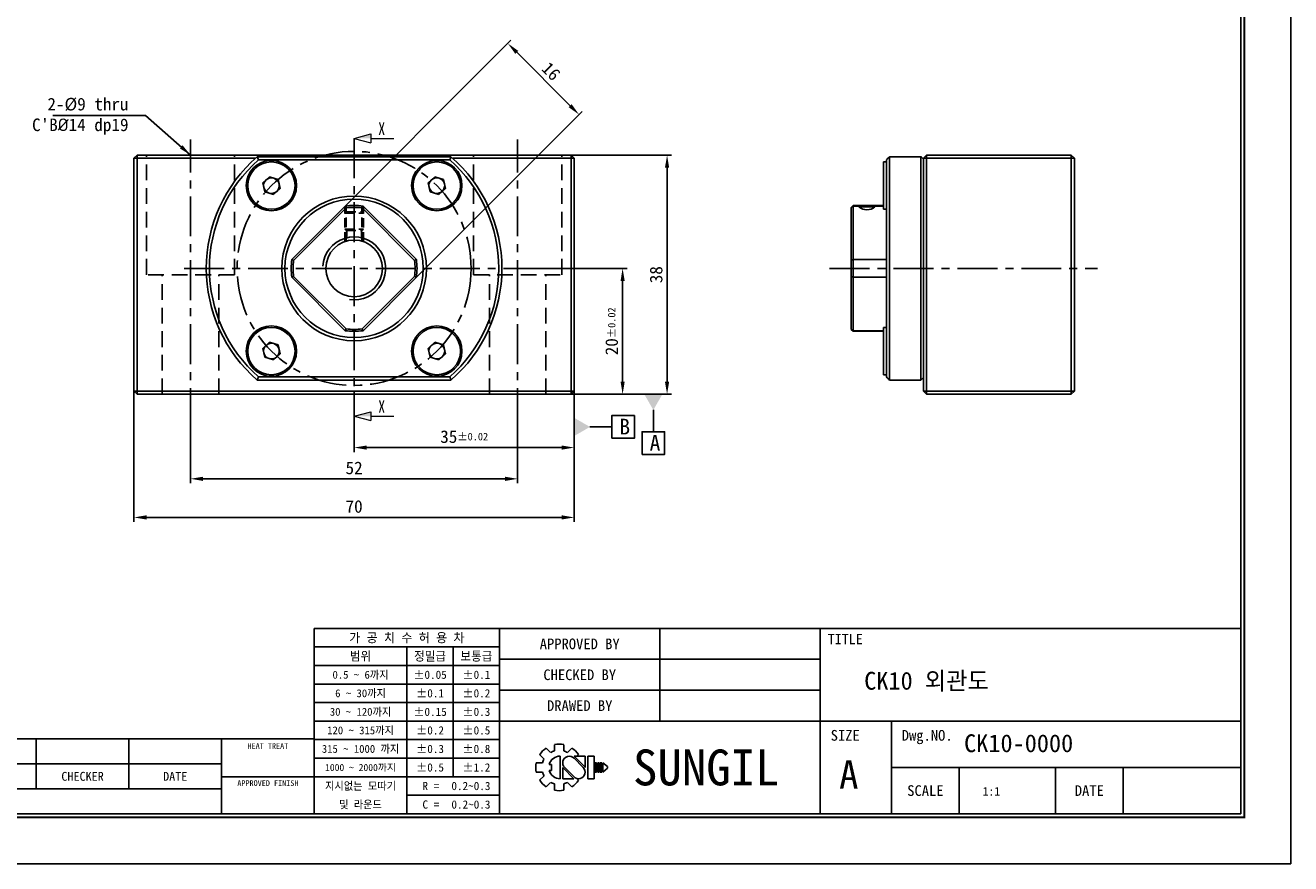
# Model space of a CAD drawing. Header units: millimetres. Extents: x 0 to 337, y 0 to 238.
# Tile 2 of 3: x 135 to 337, y 0 to 133. Entities that reach past the tile are written whole.
import ezdxf
from ezdxf.enums import TextEntityAlignment as Align

# ---------------------------------------------------------------- set-up
doc = ezdxf.new("R2010")
doc.units = ezdxf.units.MM
doc.linetypes.add('CENTER', pattern=[50.8, 31.75, -6.35, 6.35, -6.35])
doc.linetypes.add('DASHED', pattern=[0.75, 0.5, -0.25])
doc.layers.get('0').update_dxf_attribs({"linetype": 'CONTINUOUS'})
doc.layers.get('DEFPOINTS').update_dxf_attribs({"linetype": 'CONTINUOUS'})
for name, color, linetype in [('center', 1, 'CENTER'), ('hidden', 2, 'DASHED'), ('L1', 7, 'CONTINUOUS'), ('OUTLINE', 7, 'CONTINUOUS')]:
    doc.layers.add(name, color=color, linetype=linetype)
doc.dimstyles.get("Standard").update_dxf_attribs({"dimtxt": 2, "dimasz": 2, "dimexe": 0.7, "dimexo": 0, "dimgap": 0.7, "dimtad": 1, "dimdec": 3, "dimzin": 11, "dimdsep": 46, "dimtxsty": 'Standard', "dimcen": 0, "dimclrd": 5, "dimclre": 5, "dimclrt": 3, "dimadec": 0, "dimazin": 0, "dimtfac": 0.6, "dimtdec": 3, "dimtmove": 0, "dimatfit": 3, "dimfxl": 0, "dimtolj": 1, "dimtzin": 11, "dimarcsym": 0})

# ---------------------------------------------------------------- blocks, each defined once
blk = doc.blocks.new('표제란')
at = {"layer": 'L1', "color": 0}
for p, q in [((297, 0), (297, 210)), ((0, 0), (297, 0))]:
    blk.add_line(p, q, dxfattribs=at)
at = {"layer": 'L1'}
for p, q in [((290, 33), (160, 33)), ((160, 33), (160, 7)), ((186, 33), (186, 7)), ((208.5, 33), (208.5, 20)), ((231, 33), (231, 7)), ((186, 30.4), (160, 30.4)), ((173, 30.4), (173, 7)), ((179.5, 30.4), (179.5, 12.2)), ((231, 28.67), (186, 28.67)), ((186, 27.8), (160, 27.8)), ((186, 25.2), (160, 25.2)), ((231, 24.33), (186, 24.33)), ((186, 22.6), (160, 22.6)), ((186, 20), (160, 20)), ((290, 20), (186, 20)), ((241, 20), (241, 7)), ((160, 17.5), (62, 17.5)), ((121, 17.5), (121, 10.5)), ((134, 17.5), (134, 10.5)), ((147, 17.5), (147, 7)), ((186, 17.4), (160, 17.4)), ((192.55, 16.22), (193.17, 15.6)), ((193.7, 16.69), (193.7, 15.81)), ((195, 16.69), (195, 15.81)), ((195.52, 15.6), (196.14, 16.22)), ((186, 14.8), (160, 14.8)), ((191.63, 15.3), (192.25, 14.68)), ((194.5, 15.08), (194.5, 11.92)), ((197.74, 13.5), (196.41, 14.83)), ((198.02, 13.53), (196.47, 15.08)), ((196.47, 15.08), (198.02, 15.08)), ((196.84, 15.08), (197.06, 15.3)), ((198.02, 15.08), (198.02, 13.5)), ((198.39, 15.08), (198.39, 11.92)), ((198.39, 15.08), (199.26, 15.08)), ((199.26, 15.08), (199.26, 11.92)), ((147, 14), (62, 14)), ((191.15, 14.15), (192.03, 14.15)), ((191.15, 14.15), (192.03, 14.15)), ((191.15, 12.85), (192.03, 12.85)), ((192.98, 13.93), (193.28, 13.93)), ((192.98, 13.07), (193.28, 13.07)), ((193.28, 13.93), (193.28, 13.07)), ((194.86, 13.5), (194.86, 11.92)), ((194.86, 13.47), (196.42, 11.92)), ((195.14, 13.5), (196.47, 12.17)), ((199.41, 14.15), (199.41, 12.85)), ((199.41, 14.15), (199.62, 14.15)), ((199.41, 12.85), (199.62, 12.85)), ((199.62, 14.15), (199.62, 12.85)), ((199.78, 14.15), (199.78, 12.85)), ((199.78, 14.15), (199.99, 14.15)), ((199.78, 12.85), (199.99, 12.85)), ((199.99, 14.15), (199.99, 12.85)), ((200.14, 14.15), (200.14, 12.85)), ((200.14, 14.15), (200.36, 14.15)), ((200.14, 12.85), (200.36, 12.85)), ((200.36, 14.15), (200.36, 12.85)), ((200.51, 14.15), (200.51, 12.85)), ((200.51, 14.15), (201.16, 13.61)), ((201.16, 13.39), (200.51, 12.85)), ((201.16, 13.61), (201.16, 13.5)), ((201.16, 13.61), (201.16, 13.39)), ((201.16, 13.5), (201.16, 13.39)), ((290, 13.5), (241, 13.5)), ((250.5, 13.5), (250.5, 7)), ((264, 13.5), (264, 7)), ((273.5, 13.5), (273.5, 7)), ((147, 12.2), (160, 12.2)), ((186, 12.2), (160, 12.2)), ((191.63, 11.7), (192.25, 12.32)), ((192.55, 10.78), (193.17, 11.4)), ((193.7, 11.19), (193.7, 10.31)), ((194.86, 11.92), (196.42, 11.92)), ((195, 11.19), (195, 10.31)), ((195.52, 11.4), (196.14, 10.78)), ((196.79, 11.98), (197.06, 11.7)), ((198.39, 11.92), (199.26, 11.92)), ((147, 10.5), (62, 10.5)), ((186, 9.6), (173, 9.6))]:
    blk.add_line(p, q, dxfattribs=at)
at = {"layer": 'L1', "const_width": 0.25}
blk.add_lwpolyline([(290.5, 6.5), (290.5, 203.5), (10, 203.5), (10, 6.5)], close=True, dxfattribs=at)
at = {"layer": 'L1'}
blk.add_lwpolyline([(290, 7), (290, 203), (10.5, 203), (10.5, 7)], close=True, dxfattribs=at)
for centre, radius, start, end in [((194.35, 13.5), 3.26, 123.4943, 146.5057), ((194.35, 13.5), 3.26, 78.4943, 101.5057), ((194.35, 13.5), 3.26, 33.4943, 56.5057), ((194.35, 13.5), 2.4, 150.6872, 164.3128), ((194.5, 13.5), 1.58, 90, 164.0671), ((194.35, 13.5), 2.4, 105.6872, 119.3128), ((195.78, 14.16), 0.919, 43.2202, 225.8282), ((194.35, 13.5), 2.4, 60.6872, 74.3128), ((194.35, 13.5), 3.26, 168.4943, 191.5057), ((194.35, 13.5), 2.4, 195.6872, 209.3128), ((194.5, 13.5), 1.58, 195.9329, 270), ((197.1, 12.84), 0.919, 223.2202, 45.8282), ((194.35, 13.5), 3.26, 213.4943, 236.5057), ((194.35, 13.5), 2.4, 240.6872, 254.3128), ((194.35, 13.5), 2.4, 285.6872, 299.3128), ((194.35, 13.5), 3.26, 303.4943, 326.5057), ((194.35, 13.5), 3.26, 258.4943, 281.5057)]:
    blk.add_arc(centre, radius, start, end, dxfattribs=at)
for p in [(208.5, 28.67), (208.5, 24.33)]:
    blk.add_point(p, dxfattribs=at)
for s, height, p in [('가 공 치 수 허 용 차', 1.3, (173, 31.7)), ('TITLE', 1.444, (234.5, 31.5)), ('APPROVED BY', 1.5, (197.25, 30.83)), ('범위', 1.25, (166.5, 29.1)), ('정밀급', 1.25, (176.25, 29.1)), ('보통급', 1.25, (182.75, 29.1)), ('0.5 ~ 6까지', 1.1, (166.5, 26.5)), ('%%P0.05', 1.15, (176.25, 26.5)), ('%%P0.1', 1.15, (182.75, 26.5)), ('CHECKED BY', 1.5, (197.25, 26.5)), ('6 ~ 30까지', 1.1, (166.5, 23.9)), ('%%P0.1', 1.15, (176.25, 23.9)), ('%%P0.2', 1.15, (182.75, 23.9)), ('30 ~ 120까지', 1.1, (166.5, 21.3)), ('%%P0.15', 1.15, (176.25, 21.3)), ('%%P0.3', 1.15, (182.75, 21.3)), ('DRAWED BY', 1.5, (197.25, 22.17)), ('120 ~ 315까지', 1.1, (166.5, 18.7)), ('%%P0.2', 1.15, (176.25, 18.7)), ('%%P0.5', 1.15, (182.75, 18.7)), ('SIZE', 1.5, (234.5, 18)), ('Dwg.NO.', 1.5, (246, 18)), ('HEAT TREAT', 0.8, (153.5, 16.5)), ('315 ~ 1000 까지', 1.1, (166.5, 16.1)), ('%%P0.3', 1.15, (176.25, 16.1)), ('%%P0.8', 1.15, (182.75, 16.1)), ('SUNGIL', 5.032, (215, 13.5)), ('A', 4, (235, 12.5)), ('CHECKER', 1.25, (127.5, 12.25)), ('DATE', 1.25, (140.5, 12.25)), ('1000 ~ 2000까지', 0.99, (166.5, 13.49)), ('%%P0.5', 1.15, (176.25, 13.5)), ('%%P1.2', 1.15, (182.75, 13.5)), ('APPROVED FINISH', 0.8, (153.5, 11.3)), ('지시없는 모따기', 1.1, (166.5, 10.9)), ('R = ', 1.15, (176.75, 10.9)), ('SCALE', 1.5, (245.75, 10.25)), ('DATE', 1.5, (268.75, 10.25)), ('및 라운드', 1.1, (166.5, 8.3)), ('C = ', 1.15, (176.75, 8.3))]:
    blk.add_text(s, height=height, dxfattribs=at).set_placement(p, align=Align.MIDDLE_CENTER)
for tag, p in [('필렛', (179.25, 10.9)), ('모따기', (179.25, 8.3))]:
    blk.add_attdef(tag, text='', height=1.15, dxfattribs=at).set_placement(p, align=Align.MIDDLE_LEFT)
at = {"layer": 'OUTLINE', "ltscale": 0.5}
for tag, p, height in [('TITLE', (237.17, 24.41), 2.5), ('도번', (251.18, 15.64), 2.5), ('SCALE', (253.78, 9.55), 1.2), ('DATE', (277.02, 9.51), 1.2)]:
    blk.add_attdef(tag, p, '', height=height, dxfattribs=at)
blk = doc.blocks.new('*D29')
at = {"layer": 'DEFPOINTS', "color": 0, "ltscale": 0.2}
for p in [(212.09, 130.37), (181.99, 100.27), (193.31, 88.96)]:
    blk.add_point(p, dxfattribs=at)
at = {"layer": 'OUTLINE', "color": 5, "lineweight": -2, "ltscale": 0.2}
for p, q in [((181.99, 100.27), (212.59, 130.86)), ((221.99, 120.47), (213.51, 128.96)), ((193.31, 88.96), (223.9, 119.55))]:
    blk.add_line(p, q, dxfattribs=at)
at = {"layer": 'OUTLINE', "color": 5, "ltscale": 0.2}
for points in [[(213.74, 129.19), (213.27, 128.72), (212.09, 130.37)], [(222.23, 120.71), (221.76, 120.23), (223.41, 119.06)]]:
    blk.add_solid(points, dxfattribs=at)
at = {"layer": 'OUTLINE', "color": 3, "ltscale": 0.2, "insert": (218.97, 125.93), "char_height": 2, "attachment_point": 5, "rotation": 315}
blk.add_mtext('\\A1;16', dxfattribs=at)
blk = doc.blocks.new('*D30')
at = {"layer": 'DEFPOINTS', "color": 0, "ltscale": 0.2}
for p in [(214.68, 94.61), (221.69, 74.61), (230.34, 74.61)]:
    blk.add_point(p, dxfattribs=at)
at = {"layer": 'OUTLINE', "color": 5, "lineweight": -2, "ltscale": 0.2}
for p, q in [((214.68, 94.61), (231.04, 94.61)), ((230.34, 92.61), (230.34, 76.61)), ((221.69, 74.61), (231.04, 74.61))]:
    blk.add_line(p, q, dxfattribs=at)
at = {"layer": 'OUTLINE', "color": 5, "ltscale": 0.2}
for points in [[(230.01, 92.61), (230.67, 92.61), (230.34, 94.61)], [(230.01, 76.61), (230.67, 76.61), (230.34, 74.61)]]:
    blk.add_solid(points, dxfattribs=at)
at = {"layer": 'OUTLINE', "color": 3, "ltscale": 0.2, "insert": (228.61, 84.61), "char_height": 2, "attachment_point": 5, "rotation": 90}
blk.add_mtext('\\A1;20{\\H1.200000;±0.02}', dxfattribs=at)
blk = doc.blocks.new('*D31')
at = {"layer": 'DEFPOINTS', "color": 0, "ltscale": 0.2}
for p in [(222.15, 112.61), (237.41, 112.61), (222.15, 74.61)]:
    blk.add_point(p, dxfattribs=at)
at = {"layer": 'OUTLINE', "color": 5, "lineweight": -2, "ltscale": 0.2}
for p, q in [((222.15, 112.61), (238.11, 112.61)), ((237.41, 76.61), (237.41, 110.61)), ((222.15, 74.61), (238.11, 74.61))]:
    blk.add_line(p, q, dxfattribs=at)
at = {"layer": 'OUTLINE', "color": 5, "ltscale": 0.2}
for points in [[(237.07, 110.61), (237.74, 110.61), (237.41, 112.61)], [(237.07, 76.61), (237.74, 76.61), (237.41, 74.61)]]:
    blk.add_solid(points, dxfattribs=at)
at = {"layer": 'OUTLINE', "color": 3, "ltscale": 0.2, "insert": (235.68, 93.61), "char_height": 2, "attachment_point": 5, "rotation": 90}
blk.add_mtext('\\A1;38', dxfattribs=at)
blk = doc.blocks.new('*D32')
at = {"layer": 'DEFPOINTS', "color": 0, "ltscale": 0.2}
for p in [(187.65, 75.11), (222.65, 75.11), (222.65, 66.13)]:
    blk.add_point(p, dxfattribs=at)
at = {"layer": 'OUTLINE', "color": 5, "lineweight": -2, "ltscale": 0.2}
for p, q in [((187.65, 75.11), (187.65, 65.43)), ((222.65, 75.11), (222.65, 65.43)), ((189.65, 66.13), (220.65, 66.13))]:
    blk.add_line(p, q, dxfattribs=at)
at = {"layer": 'OUTLINE', "color": 5, "ltscale": 0.2}
for points in [[(189.65, 66.46), (189.65, 65.8), (187.65, 66.13)], [(220.65, 66.46), (220.65, 65.8), (222.65, 66.13)]]:
    blk.add_solid(points, dxfattribs=at)
at = {"layer": 'OUTLINE', "color": 3, "ltscale": 0.2, "insert": (205.15, 67.86), "char_height": 2, "attachment_point": 5}
blk.add_mtext('\\A1;35{\\H1.200000;±0.02}', dxfattribs=at)
blk = doc.blocks.new('*D33')
at = {"layer": 'DEFPOINTS', "color": 0, "ltscale": 0.2}
for p in [(161.65, 69.23), (213.65, 69.85), (213.65, 61.17)]:
    blk.add_point(p, dxfattribs=at)
at = {"layer": 'OUTLINE', "color": 5, "lineweight": -2, "ltscale": 0.2}
for p, q in [((161.65, 69.23), (161.65, 60.47)), ((213.65, 69.85), (213.65, 60.47)), ((163.65, 61.17), (211.65, 61.17))]:
    blk.add_line(p, q, dxfattribs=at)
at = {"layer": 'OUTLINE', "color": 5, "ltscale": 0.2}
for points in [[(163.65, 61.5), (163.65, 60.83), (161.65, 61.17)], [(211.65, 61.5), (211.65, 60.83), (213.65, 61.17)]]:
    blk.add_solid(points, dxfattribs=at)
at = {"layer": 'OUTLINE', "color": 3, "ltscale": 0.2, "insert": (187.65, 62.89), "char_height": 2, "attachment_point": 5}
blk.add_mtext('\\A1;52', dxfattribs=at)
blk = doc.blocks.new('*D34')
at = {"layer": 'DEFPOINTS', "color": 0, "ltscale": 0.2}
for p in [(152.65, 75.11), (222.65, 75.11), (222.65, 55.03)]:
    blk.add_point(p, dxfattribs=at)
at = {"layer": 'OUTLINE', "color": 5, "lineweight": -2, "ltscale": 0.2}
for p, q in [((152.65, 75.11), (152.65, 54.33)), ((222.65, 75.11), (222.65, 54.33)), ((154.65, 55.03), (220.65, 55.03))]:
    blk.add_line(p, q, dxfattribs=at)
at = {"layer": 'OUTLINE', "color": 5, "ltscale": 0.2}
for points in [[(154.65, 55.37), (154.65, 54.7), (152.65, 55.03)], [(220.65, 55.37), (220.65, 54.7), (222.65, 55.03)]]:
    blk.add_solid(points, dxfattribs=at)
at = {"layer": 'OUTLINE', "color": 3, "ltscale": 0.2, "insert": (187.65, 56.76), "char_height": 2, "attachment_point": 5}
blk.add_mtext('\\A1;70', dxfattribs=at)
blk = doc.blocks.new('_DatumFilled')
at = {"color": 0, "linetype": 'ByBlock'}
blk.add_solid([(0, 0.577), (-1, 0), (0, -0.577)], dxfattribs=at)

msp = doc.modelspace()

# ---------------------------------------------------------------- linework, layer by layer
at = {"layer": 'center', "ltscale": 0.2}
for p, q in [((161.651, 69.2325), (161.651, 115.113)), ((187.651, 115.2797), (187.651, 73.9462)), ((213.651, 69.2325), (213.651, 115.113)), ((160.626, 94.613), (214.676, 94.613)), ((263.2571, 94.613), (305.8228, 94.613))]:
    msp.add_line(p, q, dxfattribs=at)
msp.add_circle((187.651, 94.613), 18.5969, dxfattribs=at)
at = {"layer": 'hidden', "ltscale": 5}
for p, q in [((154.651, 93.613), (154.651, 112.613)), ((168.651, 93.613), (168.651, 112.613)), ((206.651, 93.613), (206.651, 112.613)), ((220.651, 93.613), (220.651, 112.613)), ((168.651, 93.613), (154.651, 93.613)), ((157.151, 74.613), (157.151, 93.613)), ((166.151, 74.613), (166.151, 93.613)), ((206.651, 93.613), (220.651, 93.613)), ((209.151, 74.613), (209.151, 93.613)), ((218.151, 74.613), (218.151, 93.613))]:
    msp.add_line(p, q, dxfattribs=at)
at = {"layer": 'hidden', "color": 5, "ltscale": 3}
for p, q in [((186.151, 98.8556), (186.151, 104.4267)), ((189.151, 98.8556), (189.151, 104.4267))]:
    msp.add_line(p, q, dxfattribs=at)
at = {"layer": 'hidden', "ltscale": 3}
for p, q in [((186.151, 103.363), (186.401, 103.613)), ((186.151, 103.363), (189.151, 103.363)), ((186.401, 98.9359), (186.401, 104.5345)), ((186.401, 103.613), (188.901, 103.613)), ((188.901, 98.9359), (188.901, 104.5345)), ((189.151, 103.363), (188.901, 103.613)), ((186.151, 100.863), (189.151, 100.863)), ((186.151, 100.863), (186.401, 100.613)), ((186.401, 100.613), (188.901, 100.613)), ((186.501, 99.4789), (186.501, 100.613)), ((188.801, 99.4789), (188.801, 100.613)), ((189.151, 100.863), (188.901, 100.613))]:
    msp.add_line(p, q, dxfattribs=at)
at = {"layer": 'OUTLINE', "lineweight": 9}
for p, q in [((187.651, 115.2797), (190.291, 115.9871)), ((187.651, 115.2797), (190.291, 114.5723)), ((190.291, 115.9871), (190.291, 114.5723)), ((190.291, 115.2797), (193.9474, 115.2797)), ((187.651, 71.1233), (190.291, 71.8307)), ((187.651, 71.1233), (190.291, 70.416)), ((190.291, 71.8307), (190.291, 70.416)), ((190.291, 71.1233), (193.9474, 71.1233))]:
    msp.add_line(p, q, dxfattribs=at)
at = {"layer": 'OUTLINE'}
for p, q in [((152.651, 112.113), (153.151, 112.613)), ((152.651, 75.113), (152.651, 112.113)), ((152.651, 112.113), (153.151, 112.113)), ((153.151, 112.613), (222.151, 112.613)), ((153.151, 112.113), (153.151, 112.613)), ((153.151, 112.113), (153.151, 75.113)), ((171.9666, 112.113), (153.151, 112.113)), ((172.2501, 112.363), (203.0519, 112.363)), ((202.864, 111.863), (172.4379, 111.863)), ((222.151, 112.113), (203.3354, 112.113)), ((222.151, 112.613), (222.151, 112.113)), ((222.151, 112.613), (222.651, 112.113)), ((222.151, 75.113), (222.151, 112.113)), ((222.151, 112.113), (222.651, 112.113)), ((222.651, 112.113), (222.651, 75.113)), ((272.2758, 111.528), (271.7958, 111.528)), ((271.7958, 108.5902), (271.7958, 111.528)), ((272.2758, 77.363), (272.2758, 111.863)), ((272.7758, 112.363), (272.7758, 76.863)), ((272.7758, 112.363), (277.7758, 112.363)), ((277.7758, 76.863), (277.7758, 112.363)), ((278.6758, 112.613), (278.1758, 112.113)), ((278.1758, 75.113), (278.1758, 112.113)), ((278.1758, 112.113), (278.6758, 112.113)), ((278.6758, 112.613), (301.6758, 112.613)), ((278.6758, 112.613), (278.6758, 112.113)), ((301.6758, 112.113), (278.6758, 112.113)), ((278.6758, 112.113), (278.6758, 75.113)), ((301.6758, 112.613), (301.6758, 112.113)), ((301.6758, 112.613), (302.1758, 112.113)), ((301.6758, 112.113), (302.1758, 112.113)), ((301.6758, 75.113), (301.6758, 112.113)), ((302.1758, 112.113), (302.1758, 75.113)), ((173.1229, 108.1924), (174.1838, 109.1711)), ((174.1838, 109.1711), (175.5619, 108.7417)), ((175.5619, 108.7417), (175.879, 107.3336)), ((199.4229, 108.1924), (200.4838, 109.1711)), ((200.4838, 109.1711), (201.8619, 108.7417)), ((201.8619, 108.7417), (202.179, 107.3336)), ((173.4401, 106.7843), (173.1229, 108.1924)), ((174.8181, 106.3549), (173.4401, 106.7843)), ((175.879, 107.3336), (174.8181, 106.3549)), ((199.7401, 106.7843), (199.4229, 108.1924)), ((201.1181, 106.3549), (199.7401, 106.7843)), ((202.179, 107.3336), (201.1181, 106.3549)), ((271.7958, 103.998), (271.7958, 108.5902)), ((266.9758, 104.613), (266.6758, 104.313)), ((267.5258, 104.613), (266.9758, 104.613)), ((266.9758, 104.613), (266.9758, 104.5125)), ((267.5658, 104.613), (270.7858, 104.613)), ((271.7958, 104.613), (270.8218, 104.613)), ((177.7515, 96.0272), (186.2368, 104.5125)), ((186.3776, 104.229), (178.0349, 95.8864)), ((197.267, 95.8864), (188.9244, 104.229)), ((189.0652, 104.5125), (197.5505, 96.0272)), ((266.6758, 104.229), (266.6758, 104.313)), ((266.6758, 95.8864), (266.6758, 104.229)), ((266.9758, 104.5125), (266.9758, 96.0272)), ((268.0882, 104.5125), (266.9758, 104.5125)), ((267.8984, 104.3878), (270.4533, 104.3878)), ((271.7958, 104.5125), (270.2635, 104.5125)), ((271.7958, 103.998), (272.2758, 103.998)), ((266.6758, 93.3396), (266.6758, 95.8864)), ((266.9758, 96.0272), (266.9758, 93.1988)), ((266.9758, 96.0272), (272.2758, 96.0272)), ((186.2368, 84.7135), (177.7515, 93.1988)), ((178.0349, 93.3396), (186.3776, 84.9969)), ((188.9244, 84.9969), (197.267, 93.3396)), ((197.5505, 93.1988), (189.0652, 84.7135)), ((266.6758, 84.9969), (266.6758, 93.3396)), ((272.2758, 93.1988), (266.9758, 93.1988)), ((266.9758, 93.1988), (266.9758, 84.7135)), ((266.6758, 84.913), (266.6758, 84.9969)), ((266.6758, 84.913), (266.9758, 84.613)), ((266.9758, 84.7135), (271.7958, 84.7135)), ((266.9758, 84.7135), (266.9758, 84.613)), ((266.9758, 84.613), (271.7958, 84.613)), ((272.2758, 85.228), (271.7958, 85.228)), ((271.7958, 82.2902), (271.7958, 85.228)), ((173.1229, 81.8924), (174.1838, 82.8711)), ((174.1838, 82.8711), (175.5619, 82.4417)), ((199.4229, 81.8924), (200.4838, 82.8711)), ((200.4838, 82.8711), (201.8619, 82.4417)), ((173.4401, 80.4843), (173.1229, 81.8924)), ((174.8181, 80.0549), (173.4401, 80.4843)), ((175.879, 81.0336), (174.8181, 80.0549)), ((175.5619, 82.4417), (175.879, 81.0336)), ((199.7401, 80.4843), (199.4229, 81.8924)), ((201.1181, 80.0549), (199.7401, 80.4843)), ((202.179, 81.0336), (201.1181, 80.0549)), ((201.8619, 82.4417), (202.179, 81.0336)), ((271.7958, 77.698), (271.7958, 82.2902)), ((203.0519, 76.863), (172.2501, 76.863)), ((172.4379, 77.363), (202.864, 77.363)), ((271.7958, 77.698), (272.2758, 77.698)), ((277.7758, 76.863), (272.7758, 76.863)), ((152.651, 75.113), (153.151, 75.113)), ((153.151, 74.613), (152.651, 75.113)), ((153.151, 74.613), (153.151, 75.113)), ((153.151, 75.113), (222.151, 75.113)), ((222.151, 74.613), (153.151, 74.613)), ((222.151, 75.113), (222.651, 75.113)), ((222.651, 75.113), (222.151, 74.613)), ((222.151, 75.113), (222.151, 74.613)), ((278.1758, 75.113), (278.6758, 75.113)), ((278.1758, 75.113), (278.6758, 74.613)), ((278.6758, 75.113), (301.6758, 75.113)), ((278.6758, 75.113), (278.6758, 74.613)), ((301.6758, 74.613), (278.6758, 74.613)), ((301.6758, 75.113), (301.6758, 74.613)), ((301.6758, 75.113), (302.1758, 75.113)), ((301.6758, 74.613), (302.1758, 75.113))]:
    msp.add_line(p, q, dxfattribs=at)
at = {"layer": 'OUTLINE', "color": 5, "ltscale": 0.5}
for points in [[(228.6157, 67.6171), (232.2157, 67.6171), (232.2157, 71.2171), (228.6157, 71.2171)], [(233.4248, 65.0482), (237.0248, 65.0482), (237.0248, 68.6482), (233.4248, 68.6482)]]:
    msp.add_lwpolyline(points, close=True, dxfattribs=at)
for points in [[(235.2248, 72.113), (235.2248, 68.6482)], [(225.151, 69.4171), (228.6157, 69.4171)]]:
    msp.add_lwpolyline(points, dxfattribs=at)
at = {"layer": 'OUTLINE'}
for centre, radius in [((174.501, 107.763), 4), ((174.501, 107.763), 3.765), ((200.801, 107.763), 4), ((200.801, 107.763), 3.765), ((187.651, 94.613), 11.5), ((187.651, 94.613), 11), ((187.651, 94.613), 4.5), ((174.501, 81.463), 4), ((174.501, 81.463), 3.765), ((200.801, 81.463), 4), ((200.801, 81.463), 3.765)]:
    msp.add_circle(centre, radius, dxfattribs=at)
for centre, radius, start, end in [((187.651, 94.613), 23.5, 130.946736, 229.053264), ((187.651, 94.613), 23, 311.409622, 48.590378), ((187.651, 94.613), 23.5, 310.946736, 49.053264), ((174.501, 107.763), 1.25, 132.692369, 192.692369), ((174.501, 107.763), 1.25, 72.692369, 132.692369), ((174.501, 107.763), 1.25, 12.692369, 72.692369), ((200.801, 107.763), 1.25, 132.692369, 192.692369), ((200.801, 107.763), 1.25, 72.692369, 132.692369), ((200.801, 107.763), 1.25, 12.692369, 72.692369), ((174.501, 107.763), 1.25, 192.692369, 252.692369), ((174.501, 107.763), 1.25, 252.692369, 312.692369), ((174.501, 107.763), 1.25, 312.692369, 12.692369), ((200.801, 107.763), 1.25, 192.692369, 252.692369), ((200.801, 107.763), 1.25, 252.692369, 312.692369), ((200.801, 107.763), 1.25, 312.692369, 12.692369), ((187.651, 94.613), 10, 81.869898, 98.130102), ((187.651, 94.613), 9.7, 82.456581, 97.543419), ((269.1758, 105.9267), 2, 230.303408, 309.696592), ((187.651, 94.613), 10, 171.869898, 188.130102), ((187.651, 94.613), 9.7, 172.456581, 187.543419), ((187.651, 94.613), 9.7, 352.456581, 7.543419), ((187.651, 94.613), 10, 351.869898, 8.130102), ((187.651, 94.613), 10, 261.869898, 278.130102), ((187.651, 94.613), 9.7, 262.456581, 277.543419), ((174.501, 81.463), 1.25, 72.692369, 132.692369), ((174.501, 81.463), 1.25, 12.692369, 72.692369), ((200.801, 81.463), 1.25, 72.692369, 132.692369), ((200.801, 81.463), 1.25, 12.692369, 72.692369), ((174.501, 81.463), 1.25, 132.692369, 192.692369), ((174.501, 81.463), 1.25, 192.692369, 252.692369), ((174.501, 81.463), 1.25, 252.692369, 312.692369), ((174.501, 81.463), 1.25, 312.692369, 12.692369), ((200.801, 81.463), 1.25, 132.692369, 192.692369), ((200.801, 81.463), 1.25, 192.692369, 252.692369), ((200.801, 81.463), 1.25, 252.692369, 312.692369), ((200.801, 81.463), 1.25, 312.692369, 12.692369)]:
    msp.add_arc(centre, radius, start, end, dxfattribs=at)
at = {"layer": 'OUTLINE', "ltscale": 5}
msp.add_arc((187.651, 94.613), 23, 131.409622, 228.590378, dxfattribs=at)
at = {"layer": 'OUTLINE', "color": 5}
msp.add_arc((187.651, 94.613), 5, 261.623357, 175.824913, dxfattribs=at)
at = {"layer": 'OUTLINE'}
for points in [[(172.2501, 112.363), (172.3123, 112.1962), (172.3749, 112.0296), (172.4379, 111.863)], [(202.864, 111.863), (202.927, 112.0296), (202.9896, 112.1962), (203.0519, 112.363)], [(272.2758, 111.863), (272.4424, 112.0296), (272.6091, 112.1962), (272.7758, 112.363)], [(277.7758, 112.363), (277.9092, 112.2296), (278.0426, 112.0963), (278.1758, 111.963)], [(186.2368, 104.5125), (186.2839, 104.4181), (186.3309, 104.3237), (186.3776, 104.229)], [(189.0652, 104.5125), (189.018, 104.4181), (188.9711, 104.3237), (188.9244, 104.229)], [(266.9758, 104.5125), (266.8758, 104.4181), (266.7758, 104.3237), (266.6758, 104.229)], [(268.0882, 104.5125), (267.899, 104.5427), (267.7589, 104.5715), (267.6721, 104.5899)], [(268.0882, 104.5125), (268.0246, 104.4712), (267.9614, 104.4296), (267.8984, 104.3878)], [(270.4533, 104.3878), (270.3903, 104.4296), (270.3271, 104.4712), (270.2635, 104.5125)], [(177.7515, 96.0272), (177.8458, 95.98), (177.9403, 95.9331), (178.0349, 95.8864)], [(197.5505, 96.0272), (197.4561, 95.98), (197.3617, 95.9331), (197.267, 95.8864)], [(266.9758, 96.0272), (266.8758, 95.98), (266.7758, 95.9331), (266.6758, 95.8864)], [(178.0349, 93.3396), (177.9403, 93.2929), (177.8458, 93.2459), (177.7515, 93.1988)], [(197.5505, 93.1988), (197.4561, 93.2459), (197.3617, 93.2929), (197.267, 93.3396)], [(266.9758, 93.1988), (266.8758, 93.2459), (266.7758, 93.2929), (266.6758, 93.3396)], [(186.2368, 84.7135), (186.2839, 84.8078), (186.3309, 84.9023), (186.3776, 84.9969)], [(189.0652, 84.7135), (189.018, 84.8078), (188.9711, 84.9023), (188.9244, 84.9969)], [(266.9758, 84.7135), (266.8758, 84.8078), (266.7758, 84.9023), (266.6758, 84.9969)], [(172.4379, 77.363), (172.3749, 77.1964), (172.3123, 77.0297), (172.2501, 76.863)], [(202.864, 77.363), (202.927, 77.1964), (202.9896, 77.0297), (203.0519, 76.863)], [(272.2758, 77.363), (272.4424, 77.1964), (272.6091, 77.0297), (272.7758, 76.863)], [(277.7758, 76.863), (277.9092, 76.9964), (278.0426, 77.1297), (278.1758, 77.263)]]:
    msp.add_open_spline(points, degree=3, dxfattribs=at)
for points, knots in [([(267.6721, 104.5899), (267.6242, 104.5971), (267.5871, 104.603), (267.5383, 104.6109), (267.5258, 104.613), (267.5258, 104.613)], [0, 0, 0, 0, 0.5, 0.5, 1, 1, 1, 1]), ([(270.6796, 104.5899), (270.636, 104.5807), (270.5797, 104.5691), (270.4406, 104.5425), (270.3573, 104.5275), (270.2635, 104.5125)], [0, 0, 0, 0, 0.5, 0.5, 1, 1, 1, 1]), ([(270.8218, 104.6123), (270.8093, 104.6101), (270.7926, 104.6072), (270.7022, 104.5934), (270.6796, 104.5899)], [0, 0, 0, 0, 0.74984502, 1, 1, 1, 1])]:
    msp.add_open_spline(points, degree=3, knots=knots, dxfattribs=at)
at = {"layer": 'OUTLINE', "lineweight": 9}
for points in [[(187.651, 115.2797), (190.291, 115.9871), (190.291, 115.2797)], [(187.651, 71.1233), (190.291, 71.8307), (190.291, 71.1233)]]:
    msp.add_solid(points, dxfattribs=at)

# ---------------------------------------------------------------- block references
at = {"layer": 'OUTLINE'}
ref = msp.add_blockref('표제란', (0, 0), dxfattribs=dict(at, xscale=1.133180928, yscale=1.133180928, zscale=1.133180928))
ref.add_attrib('SCALE', '1:1', (287.5799, 10.8247), dxfattribs={"ltscale": 0.5, "height": 1.35982})
ref.add_attrib('도번', 'CK10-0000', (284.6337, 17.7257), dxfattribs={"ltscale": 0.5, "height": 2.83295})
ref.add_attrib('TITLE', 'CK10 외관도', (268.7517, 27.6563), dxfattribs={"ltscale": 0.5, "height": 2.83295})
ref.add_attrib('필렛', '0.2~0.3', dxfattribs={"layer": 'L1', "height": 1.30316}).set_placement((203.1227, 12.3517), align=Align.MIDDLE_LEFT)
ref.add_attrib('모따기', '0.2~0.3', dxfattribs={"layer": 'L1', "height": 1.30316}).set_placement((203.1227, 9.4054), align=Align.MIDDLE_LEFT)
at = {"layer": 'OUTLINE', "color": 5, "ltscale": 0.5, "xscale": 2.5, "yscale": 2.5, "zscale": 2.5}
for p, rotation in [((235.2248, 74.613), 90), ((222.651, 69.4171), 180)]:
    msp.add_blockref('_DatumFilled', p, dxfattribs=dict(at, rotation=rotation))

# ---------------------------------------------------------------- texts
at = {"lineweight": 9, "width": 0.8}
for p in [(191.4954, 115.8186), (191.4954, 71.6622)]:
    msp.add_text('X', height=1.98, dxfattribs=at).set_placement(p)
at = {"layer": 'OUTLINE', "color": 3, "ltscale": 0.2, "char_height": 2, "attachment_point": 9}
for s, insert in [('\\A1;2-%%c9 thru', (151.7896, 119.6273)), ("\\A1;C'B{\\fISOCPEUR|b0|i0|c0|p34;%%C}14 dp19", (151.7896, 115.8566))]:
    msp.add_mtext(s, dxfattribs=dict(at, insert=insert))
at = {"layer": 'OUTLINE', "color": 3, "ltscale": 0.5, "char_height": 2.5, "attachment_point": 9}
for s, insert in [('\\A1;B', (231.5295, 68.2114)), ('\\A1;A', (236.3386, 65.6425))]:
    msp.add_mtext(s, dxfattribs=dict(at, insert=insert))

# ---------------------------------------------------------------- dimensions: what is measured, and where the dimension line sits
at = {"layer": 'OUTLINE', "ltscale": 0.2}
dim = msp.add_aligned_dim(p1=(193.3078, 88.9561), p2=(181.9941, 100.2698), distance=-42.5671, dimstyle='Standard', dxfattribs=at)
dim.commit()
dim.dimension.update_dxf_attribs({"geometry": '*D29', "text_midpoint": (218.9723, 125.9343)})
dim = msp.add_linear_dim(base=(237.4073, 112.613), p1=(222.151, 74.613), p2=(222.151, 112.613), angle=90, dimstyle='Standard', dxfattribs=at)
dim.commit()
dim.dimension.update_dxf_attribs({"geometry": '*D31', "text_midpoint": (235.682, 93.613)})
dim = msp.add_linear_dim(base=(230.3386, 74.613), p1=(214.676, 94.613), p2=(221.6916, 74.613), angle=90, dimstyle='Standard', override={"dimgap": 0.7, "dimtol": 1, "dimlim": 0, "dimtp": 0.02, "dimtm": 0.02}, dxfattribs=at)
dim.commit()
dim.dimension.update_dxf_attribs({"geometry": '*D30', "text_midpoint": (228.6133, 84.613)})
for base, p1, p2, picture, middle in [((222.651, 55.0349), (152.651, 75.113), (222.651, 75.113), '*D34', (187.651, 56.7615)), ((213.651, 61.1679), (161.651, 69.2325), (213.651, 69.8474), '*D33', (187.651, 62.8932))]:
    dim = msp.add_linear_dim(base=base, p1=p1, p2=p2, dimstyle='Standard', dxfattribs=at)
    dim.commit()
    dim.dimension.update_dxf_attribs({"geometry": picture, "text_midpoint": middle})
dim = msp.add_linear_dim(base=(222.651, 66.1314), p1=(187.651, 75.113), p2=(222.651, 75.113), dimstyle='Standard', override={"dimgap": 0.7, "dimtol": 1, "dimlim": 0, "dimtp": 0.02, "dimtm": 0.02}, dxfattribs=at)
dim.commit()
dim.dimension.update_dxf_attribs({"geometry": '*D32', "text_midpoint": (205.151, 67.8567)})

# ---------------------------------------------------------------- leaders
at = {"layer": 'OUTLINE', "ltscale": 0.2, "annotation_type": 0, "has_hookline": 1, "hookline_direction": 1, "text_width": 12.0237}
msp.add_leader([(161.651, 112.613), (154.4896, 118.9273), (152.4896, 118.9273)], dimstyle='Standard', dxfattribs=at)

doc.saveas('drawing.dxf')
